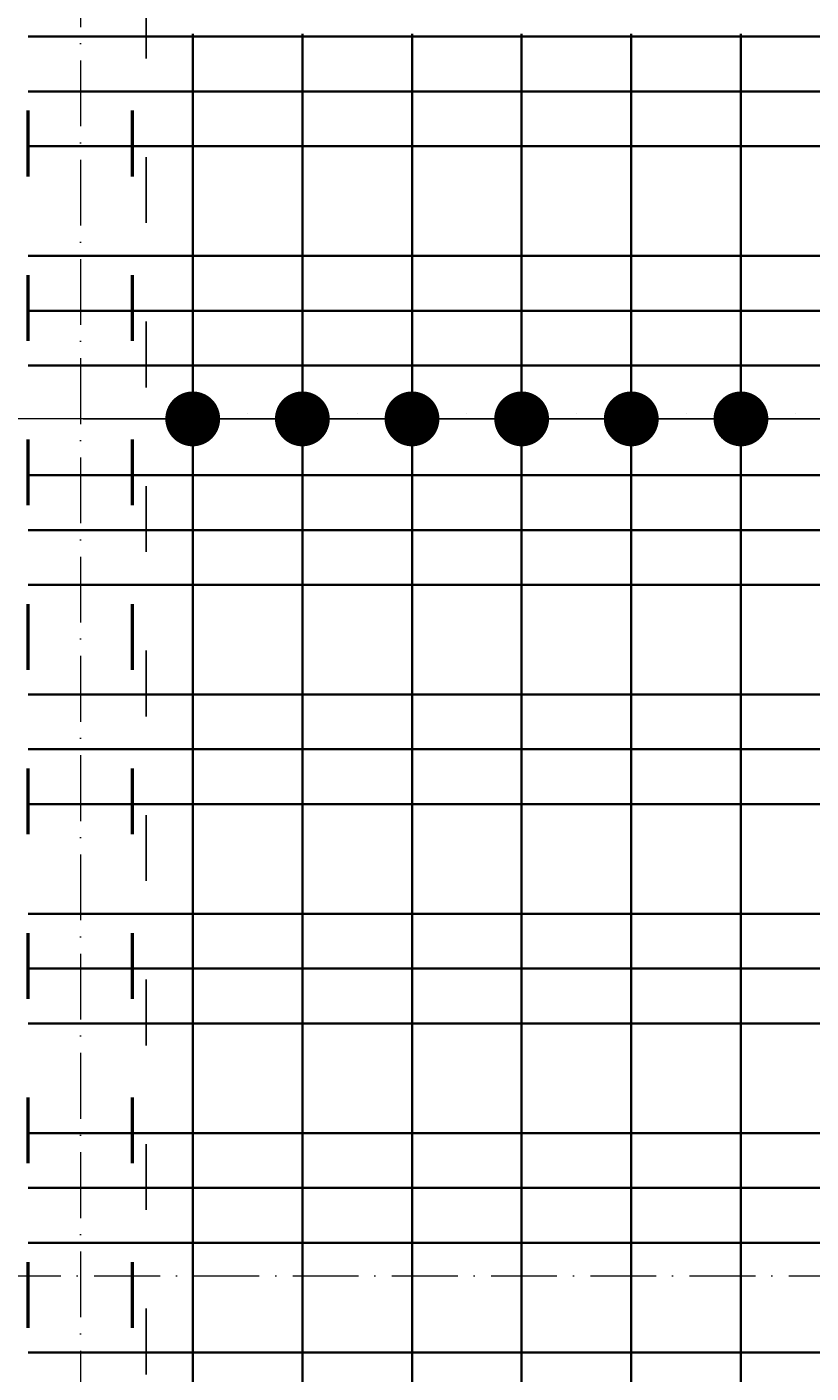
# Model space of a CAD drawing. Header units: millimetres. Extents: x 300938 to 312016, y 11971 to 20881.
# Tile 106 of 239: x 306641 to 306784, y 16326 to 16572. Entities that reach past the tile are written whole.
import ezdxf

# ---------------------------------------------------------------- set-up
doc = ezdxf.new("R2010")
doc.units = ezdxf.units.MM
doc.linetypes.add('ACAD_ISO03W100', pattern=[30, 12, -18])
doc.linetypes.add('ACAD_ISO10W100', pattern=[18, 12, -3, 0, -3])
for name, color, linetype, lineweight in [('konstrukcja wymiary', 1, 'Continuous', 13), ('osie', 5, 'ACAD_ISO10W100', 13), ('zbrojenie', 4, 'Continuous', 50), ('zbrojenie płyty', 141, 'Continuous', 35)]:
    doc.layers.add(name, color=color, linetype=linetype, lineweight=lineweight)
doc.layers.add('przerywane', color=6, linetype='ACAD_ISO03W100')
doc.styles.add('KONSTRUKCJA', font='romand.shx', dxfattribs={"oblique": 10})
doc.styles.get("Standard").update_dxf_attribs({"font": 'romand.shx', "oblique": 10})
doc.dimstyles.new('150', dxfattribs={"dimtxt": 10, "dimasz": 7, "dimexe": 1.25, "dimexo": 0.625, "dimgap": 3, "dimtad": 1, "dimdec": 0, "dimrnd": 0.5, "dimtxsty": 'KONSTRUKCJA', "dimblk": 'ARCHTICK', "dimcen": 2.5, "dimadec": 0, "dimazin": 0, "dimtfac": 1, "dimtdec": 0, "dimtix": 1, "dimtmove": 0, "dimatfit": 3, "dimfxl": 4, "dimfxlon": 1, "dimarcsym": 0})
doc.dimstyles.new('kropki', dxfattribs={"dimtxt": 0.001, "dimasz": 10, "dimexe": 1.25, "dimexo": 0.625, "dimgap": 1, "dimtad": 1, "dimtxsty": 'Standard', "dimblk": 'DOT', "dimcen": 2.5, "dimadec": 0, "dimazin": 0, "dimtfac": 1, "dimtmove": 0, "dimatfit": 3, "dimfxl": 1, "dimfxlon": 1, "dimarcsym": 0})

# ---------------------------------------------------------------- blocks, each defined once
blk = doc.blocks.new('_ArchTick')
at = {"color": 0, "linetype": 'ByBlock', "lineweight": 13, "const_width": 0.15}
blk.add_lwpolyline([(-0.5, -0.5), (0.5, 0.5)], dxfattribs=at)
blk = doc.blocks.new('*D1276')
at = {"layer": 'Defpoints', "color": 0, "transparency": 16777216}
for p in [(306662.44, 16613.22), (306548.44, 16573.22), (306662.44, 16573.22)]:
    blk.add_point(p, dxfattribs=at)
at = {"layer": 'konstrukcja wymiary', "color": 0, "lineweight": -2, "transparency": 16777216}
for p, q in [((306552.44, 16613.22), (306547.19, 16613.22)), ((306548.44, 16613.22), (306548.44, 16573.22)), ((306552.44, 16573.22), (306547.19, 16573.22))]:
    blk.add_line(p, q, dxfattribs=at)
at = {"layer": 'konstrukcja wymiary', "color": 0, "lineweight": -2, "transparency": 16777216, "xscale": 7, "yscale": 7, "zscale": 7}
for p, rotation in [((306548.44, 16613.22), 90), ((306548.44, 16573.22), 270)]:
    blk.add_blockref('_ArchTick', p, dxfattribs=dict(at, rotation=rotation))
at = {"layer": 'konstrukcja wymiary', "color": 0, "transparency": 16777216, "insert": (306540.44, 16593.22), "char_height": 10, "attachment_point": 5, "rotation": 90, "style": 'KONSTRUKCJA'}
blk.add_mtext('40', dxfattribs=at)
blk = doc.blocks.new('*D1277')
at = {"layer": 'Defpoints', "color": 0, "transparency": 16777216}
for p in [(306662.44, 16573.22), (306548.44, 16272.22), (306638.44, 16272.22)]:
    blk.add_point(p, dxfattribs=at)
at = {"layer": 'konstrukcja wymiary', "color": 0, "lineweight": -2, "transparency": 16777216}
for p, q in [((306552.44, 16573.22), (306547.19, 16573.22)), ((306548.44, 16573.22), (306548.44, 16272.22)), ((306552.44, 16272.22), (306547.19, 16272.22))]:
    blk.add_line(p, q, dxfattribs=at)
at = {"layer": 'konstrukcja wymiary', "color": 0, "lineweight": -2, "transparency": 16777216, "xscale": 7, "yscale": 7, "zscale": 7}
for p, rotation in [((306548.44, 16573.22), 90), ((306548.44, 16272.22), 270)]:
    blk.add_blockref('_ArchTick', p, dxfattribs=dict(at, rotation=rotation))
at = {"layer": 'konstrukcja wymiary', "color": 0, "transparency": 16777216, "insert": (306540.44, 16422.72), "char_height": 10, "attachment_point": 5, "rotation": 90, "style": 'KONSTRUKCJA'}
blk.add_mtext('301', dxfattribs=at)
blk = doc.blocks.new('_Dot')
at = {"color": 0, "linetype": 'ByBlock', "lineweight": -2}
blk.add_line((-0.5, 0), (-1, 0), dxfattribs=at)
at = {"color": 0, "linetype": 'ByBlock', "const_width": 0.5}
blk.add_lwpolyline([(-0.25, 0, 1), (0.25, 0, 1)], format="xyb", close=True, dxfattribs=at)
blk = doc.blocks.new('*D1576')
at = {"layer": 'Defpoints', "color": 0, "transparency": 16777216}
for p in [(306670.94, 16510.22), (306690.94, 16510.22), (306690.94, 16500.49)]:
    blk.add_point(p, dxfattribs=at)
at = {"layer": 'konstrukcja wymiary', "color": 0, "lineweight": -2, "transparency": 16777216}
for p, q in [((306660.94, 16500.49), (306650.94, 16500.49)), ((306670.94, 16501.49), (306670.94, 16499.24)), ((306670.94, 16500.49), (306690.94, 16500.49)), ((306690.94, 16501.49), (306690.94, 16499.24)), ((306700.94, 16500.49), (306710.94, 16500.49))]:
    blk.add_line(p, q, dxfattribs=at)
at = {"layer": 'konstrukcja wymiary', "color": 0, "lineweight": -2, "transparency": 16777216, "xscale": 10, "yscale": 10, "zscale": 10}
blk.add_blockref('_Dot', (306670.94, 16500.49), dxfattribs=at)
at = {"layer": 'konstrukcja wymiary', "color": 0, "lineweight": -2, "transparency": 16777216, "xscale": 10, "yscale": 10, "zscale": 10, "rotation": 180}
blk.add_blockref('_Dot', (306690.94, 16500.49), dxfattribs=at)
at = {"layer": 'konstrukcja wymiary', "color": 0, "transparency": 16777216, "insert": (306680.94, 16501.49), "char_height": 0.001, "attachment_point": 5}
blk.add_mtext('20', dxfattribs=at)
blk = doc.blocks.new('*D1577')
at = {"layer": 'Defpoints', "color": 0, "transparency": 16777216}
for p in [(306690.94, 16510.22), (306710.94, 16510.22), (306710.94, 16500.49)]:
    blk.add_point(p, dxfattribs=at)
at = {"layer": 'konstrukcja wymiary', "color": 0, "lineweight": -2, "transparency": 16777216}
for p, q in [((306680.94, 16500.49), (306670.94, 16500.49)), ((306690.94, 16501.49), (306690.94, 16499.24)), ((306690.94, 16500.49), (306710.94, 16500.49)), ((306710.94, 16501.49), (306710.94, 16499.24)), ((306720.94, 16500.49), (306730.94, 16500.49))]:
    blk.add_line(p, q, dxfattribs=at)
at = {"layer": 'konstrukcja wymiary', "color": 0, "lineweight": -2, "transparency": 16777216, "xscale": 10, "yscale": 10, "zscale": 10}
blk.add_blockref('_Dot', (306690.94, 16500.49), dxfattribs=at)
at = {"layer": 'konstrukcja wymiary', "color": 0, "lineweight": -2, "transparency": 16777216, "xscale": 10, "yscale": 10, "zscale": 10, "rotation": 180}
blk.add_blockref('_Dot', (306710.94, 16500.49), dxfattribs=at)
at = {"layer": 'konstrukcja wymiary', "color": 0, "transparency": 16777216, "insert": (306700.94, 16501.49), "char_height": 0.001, "attachment_point": 5}
blk.add_mtext('20', dxfattribs=at)
blk = doc.blocks.new('*D1578')
at = {"layer": 'Defpoints', "color": 0, "transparency": 16777216}
for p in [(306710.94, 16510.22), (306730.94, 16510.22), (306730.94, 16500.49)]:
    blk.add_point(p, dxfattribs=at)
at = {"layer": 'konstrukcja wymiary', "color": 0, "lineweight": -2, "transparency": 16777216}
for p, q in [((306700.94, 16500.49), (306690.94, 16500.49)), ((306710.94, 16501.49), (306710.94, 16499.24)), ((306710.94, 16500.49), (306730.94, 16500.49)), ((306730.94, 16501.49), (306730.94, 16499.24)), ((306740.94, 16500.49), (306750.94, 16500.49))]:
    blk.add_line(p, q, dxfattribs=at)
at = {"layer": 'konstrukcja wymiary', "color": 0, "lineweight": -2, "transparency": 16777216, "xscale": 10, "yscale": 10, "zscale": 10}
blk.add_blockref('_Dot', (306710.94, 16500.49), dxfattribs=at)
at = {"layer": 'konstrukcja wymiary', "color": 0, "lineweight": -2, "transparency": 16777216, "xscale": 10, "yscale": 10, "zscale": 10, "rotation": 180}
blk.add_blockref('_Dot', (306730.94, 16500.49), dxfattribs=at)
at = {"layer": 'konstrukcja wymiary', "color": 0, "transparency": 16777216, "insert": (306720.94, 16501.49), "char_height": 0.001, "attachment_point": 5}
blk.add_mtext('20', dxfattribs=at)
blk = doc.blocks.new('*D1579')
at = {"layer": 'Defpoints', "color": 0, "transparency": 16777216}
for p in [(306730.94, 16510.22), (306750.94, 16510.22), (306750.94, 16500.49)]:
    blk.add_point(p, dxfattribs=at)
at = {"layer": 'konstrukcja wymiary', "color": 0, "lineweight": -2, "transparency": 16777216}
for p, q in [((306720.94, 16500.49), (306710.94, 16500.49)), ((306730.94, 16501.49), (306730.94, 16499.24)), ((306730.94, 16500.49), (306750.94, 16500.49)), ((306750.94, 16501.49), (306750.94, 16499.24)), ((306760.94, 16500.49), (306770.94, 16500.49))]:
    blk.add_line(p, q, dxfattribs=at)
at = {"layer": 'konstrukcja wymiary', "color": 0, "lineweight": -2, "transparency": 16777216, "xscale": 10, "yscale": 10, "zscale": 10}
blk.add_blockref('_Dot', (306730.94, 16500.49), dxfattribs=at)
at = {"layer": 'konstrukcja wymiary', "color": 0, "lineweight": -2, "transparency": 16777216, "xscale": 10, "yscale": 10, "zscale": 10, "rotation": 180}
blk.add_blockref('_Dot', (306750.94, 16500.49), dxfattribs=at)
at = {"layer": 'konstrukcja wymiary', "color": 0, "transparency": 16777216, "insert": (306740.94, 16501.49), "char_height": 0.001, "attachment_point": 5}
blk.add_mtext('20', dxfattribs=at)
blk = doc.blocks.new('*D1580')
at = {"layer": 'Defpoints', "color": 0, "transparency": 16777216}
for p in [(306750.94, 16510.22), (306770.94, 16510.22), (306770.94, 16500.49)]:
    blk.add_point(p, dxfattribs=at)
at = {"layer": 'konstrukcja wymiary', "color": 0, "lineweight": -2, "transparency": 16777216}
for p, q in [((306740.94, 16500.49), (306730.94, 16500.49)), ((306750.94, 16501.49), (306750.94, 16499.24)), ((306750.94, 16500.49), (306770.94, 16500.49)), ((306770.94, 16501.49), (306770.94, 16499.24)), ((306780.94, 16500.49), (306790.94, 16500.49))]:
    blk.add_line(p, q, dxfattribs=at)
at = {"layer": 'konstrukcja wymiary', "color": 0, "lineweight": -2, "transparency": 16777216, "xscale": 10, "yscale": 10, "zscale": 10}
blk.add_blockref('_Dot', (306750.94, 16500.49), dxfattribs=at)
at = {"layer": 'konstrukcja wymiary', "color": 0, "lineweight": -2, "transparency": 16777216, "xscale": 10, "yscale": 10, "zscale": 10, "rotation": 180}
blk.add_blockref('_Dot', (306770.94, 16500.49), dxfattribs=at)
at = {"layer": 'konstrukcja wymiary', "color": 0, "transparency": 16777216, "insert": (306760.94, 16501.49), "char_height": 0.001, "attachment_point": 5}
blk.add_mtext('20', dxfattribs=at)
blk = doc.blocks.new('*D1581')
at = {"layer": 'Defpoints', "color": 0, "transparency": 16777216}
for p in [(306770.94, 16510.22), (306790.94, 16510.22), (306790.94, 16500.49)]:
    blk.add_point(p, dxfattribs=at)
at = {"layer": 'konstrukcja wymiary', "color": 0, "lineweight": -2, "transparency": 16777216}
for p, q in [((306760.94, 16500.49), (306750.94, 16500.49)), ((306770.94, 16501.49), (306770.94, 16499.24)), ((306770.94, 16500.49), (306790.94, 16500.49)), ((306790.94, 16501.49), (306790.94, 16499.24)), ((306800.94, 16500.49), (306810.94, 16500.49))]:
    blk.add_line(p, q, dxfattribs=at)
at = {"layer": 'konstrukcja wymiary', "color": 0, "lineweight": -2, "transparency": 16777216, "xscale": 10, "yscale": 10, "zscale": 10}
blk.add_blockref('_Dot', (306770.94, 16500.49), dxfattribs=at)
at = {"layer": 'konstrukcja wymiary', "color": 0, "lineweight": -2, "transparency": 16777216, "xscale": 10, "yscale": 10, "zscale": 10, "rotation": 180}
blk.add_blockref('_Dot', (306790.94, 16500.49), dxfattribs=at)
at = {"layer": 'konstrukcja wymiary', "color": 0, "transparency": 16777216, "insert": (306780.94, 16501.49), "char_height": 0.001, "attachment_point": 5}
blk.add_mtext('20', dxfattribs=at)
blk = doc.blocks.new('*D1582')
at = {"layer": 'Defpoints', "color": 0, "transparency": 16777216}
for p in [(306790.94, 16510.22), (306810.94, 16510.22), (306810.94, 16500.49)]:
    blk.add_point(p, dxfattribs=at)
at = {"layer": 'konstrukcja wymiary', "color": 0, "lineweight": -2, "transparency": 16777216}
for p, q in [((306780.94, 16500.49), (306770.94, 16500.49)), ((306790.94, 16501.49), (306790.94, 16499.24)), ((306790.94, 16500.49), (306810.94, 16500.49)), ((306810.94, 16501.49), (306810.94, 16499.24)), ((306820.94, 16500.49), (306830.94, 16500.49))]:
    blk.add_line(p, q, dxfattribs=at)
at = {"layer": 'konstrukcja wymiary', "color": 0, "lineweight": -2, "transparency": 16777216, "xscale": 10, "yscale": 10, "zscale": 10}
blk.add_blockref('_Dot', (306790.94, 16500.49), dxfattribs=at)
at = {"layer": 'konstrukcja wymiary', "color": 0, "lineweight": -2, "transparency": 16777216, "xscale": 10, "yscale": 10, "zscale": 10, "rotation": 180}
blk.add_blockref('_Dot', (306810.94, 16500.49), dxfattribs=at)
at = {"layer": 'konstrukcja wymiary', "color": 0, "transparency": 16777216, "insert": (306800.94, 16501.49), "char_height": 0.001, "attachment_point": 5}
blk.add_mtext('20', dxfattribs=at)

msp = doc.modelspace()

# ---------------------------------------------------------------- linework, layer by layer
at = {"layer": 'konstrukcja wymiary'}
msp.add_line((306680.94, 16500.491), (306560.396, 16500.491), dxfattribs=at)
at = {"layer": 'osie'}
for p, q in [((306650.44, 17706.148), (306650.44, 16196.332)), ((306435.771, 16344.224), (308440.491, 16344.224))]:
    msp.add_line(p, q, dxfattribs=at)
at = {"layer": 'przerywane'}
msp.add_line((306662.44, 16296.224), (306662.44, 16907.224), dxfattribs=at)
at = {"layer": 'zbrojenie', "linetype": 'ACAD_ISO03W100'}
for p, q in [((306640.94, 16274.724), (306640.94, 17508.724)), ((306659.94, 16274.724), (306659.94, 17508.724))]:
    msp.add_line(p, q, dxfattribs=at)
at = {"layer": 'zbrojenie płyty'}
for p, q in [((306640.94, 16570.224), (307279.94, 16570.224)), ((306670.94, 16274.724), (306670.94, 16570.724)), ((306690.94, 16274.724), (306690.94, 16570.724)), ((306710.94, 16274.724), (306710.94, 16570.724)), ((306730.94, 16274.724), (306730.94, 16570.724)), ((306750.94, 16274.724), (306750.94, 16570.724)), ((306770.94, 16274.724), (306770.94, 16570.724)), ((306640.94, 16560.224), (307279.94, 16560.224)), ((306640.94, 16550.224), (307279.94, 16550.224)), ((306640.94, 16530.224), (307279.94, 16530.224)), ((306640.94, 16520.224), (307279.94, 16520.224)), ((306640.94, 16510.224), (307279.94, 16510.224)), ((306640.94, 16490.224), (307279.94, 16490.224)), ((306640.94, 16480.224), (307279.94, 16480.224)), ((306640.94, 16470.224), (307279.94, 16470.224)), ((306640.94, 16450.224), (307279.94, 16450.224)), ((306640.94, 16440.224), (307279.94, 16440.224)), ((306640.94, 16430.224), (307279.94, 16430.224)), ((306640.94, 16410.224), (307279.94, 16410.224)), ((306640.94, 16400.224), (307279.94, 16400.224)), ((306640.94, 16390.224), (307279.94, 16390.224)), ((306640.94, 16370.224), (307279.94, 16370.224)), ((306640.94, 16360.224), (307279.94, 16360.224)), ((306640.94, 16350.224), (307279.94, 16350.224)), ((306640.94, 16330.224), (307279.94, 16330.224))]:
    msp.add_line(p, q, dxfattribs=at)

# ---------------------------------------------------------------- dimensions: what is measured, and where the dimension line sits
at = {"layer": 'konstrukcja wymiary'}
for base, p1, p2, picture, middle in [((306548.44, 16573.224), (306662.44, 16613.224), (306662.44, 16573.224), '*D1276', (306540.44, 16593.224)), ((306548.44, 16272.224), (306662.44, 16573.224), (306638.44, 16272.224), '*D1277', (306540.44, 16422.724))]:
    dim = msp.add_linear_dim(base=base, p1=p1, p2=p2, angle=90, dimstyle='150', override={"dimtmove": 1}, dxfattribs=at)
    dim.commit()
    dim.dimension.update_dxf_attribs({"geometry": picture, "text_midpoint": middle})
dim = msp.add_linear_dim(base=(306690.94, 16500.491), p1=(306670.94, 16510.224), p2=(306690.94, 16510.224), dimstyle='kropki', dxfattribs=at)
dim.commit()
dim.dimension.update_dxf_attribs({"geometry": '*D1576', "text_midpoint": (306680.94, 16501.492)})
for base, p1, p2, picture, middle in [((306710.94, 16500.491), (306690.94, 16510.224), (306710.94, 16510.224), '*D1577', (306700.94, 16501.492)), ((306730.94, 16500.491), (306710.94, 16510.224), (306730.94, 16510.224), '*D1578', (306720.94, 16501.492)), ((306750.94, 16500.491), (306730.94, 16510.224), (306750.94, 16510.224), '*D1579', (306740.94, 16501.492)), ((306770.94, 16500.491), (306750.94, 16510.224), (306770.94, 16510.224), '*D1580', (306760.94, 16501.492)), ((306790.94, 16500.491), (306770.94, 16510.224), (306790.94, 16510.224), '*D1581', (306780.94, 16501.492)), ((306810.94, 16500.491), (306790.94, 16510.224), (306810.94, 16510.224), '*D1582', (306800.94, 16501.492))]:
    dim = msp.add_linear_dim(base=base, p1=p1, p2=p2, dimstyle='kropki', override={"dimtmove": 1}, dxfattribs=at)
    dim.commit()
    dim.dimension.update_dxf_attribs({"geometry": picture, "text_midpoint": middle})

doc.saveas('drawing.dxf')
